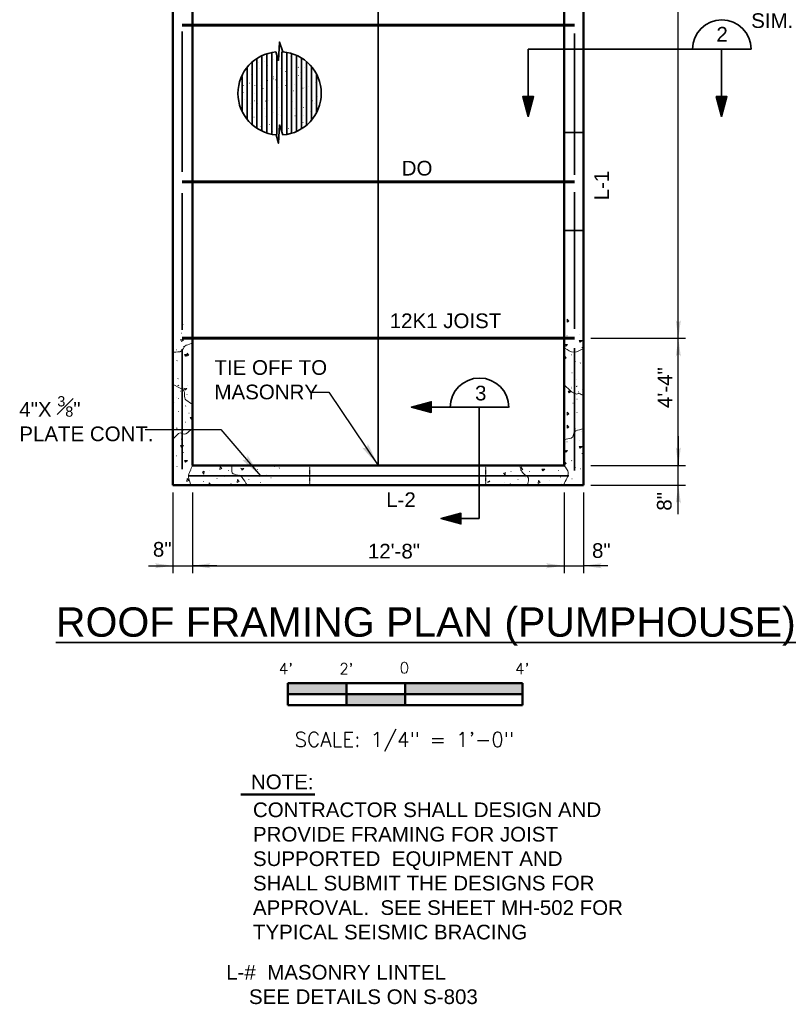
# Model space of a CAD drawing. Extents: x -2188 to 833, y 1872 to 4757.
# Tile 6 of 7: x -455 to -140, y 3916 to 4319. Entities that reach past the tile are written whole.
import ezdxf
from ezdxf.enums import TextEntityAlignment as Align

# ---------------------------------------------------------------- set-up
doc = ezdxf.new("R2010")
doc.units = 0
doc.header["$LTSCALE"] = 0.0037
doc.header["$MEASUREMENT"] = 0
doc.linetypes.add('ACAD_ISO02W100', pattern=[180, 144, -36])
doc.linetypes.add('DGN Style 2', pattern=[0.364053, 0.218432, -0.145621])
for name, color, linetype, lineweight in [('Level 25', 7, 'Continuous', 18), ('Level 35', 7, 'Continuous', 18), ('S-Anno-Brkl', 2, 'Continuous', 35), ('S-Anno-Dims', 33, 'Continuous', 35), ('S-Anno-Note', 2, 'Continuous', 50), ('S-Anno-Patt', 152, 'Continuous', 18), ('S-Anno-Symb', 6, 'Continuous', 50), ('S-Anno-Symb-Sect', 4, 'Continuous', 35), ('S-Anno-Text', 53, 'Continuous', 25), ('S-Anno-Text-Titl', 6, 'Continuous', 35), ('S-Deck-Flor', 3, 'Continuous', 35), ('S-Jois-Brdg', 1, 'ACAD_ISO02W100', 35), ('S-Jois-Prim', 4, 'Continuous', 60), ('S-Open-Lntl', 2, 'Continuous', 35), ('S-Sppt-Shps', 3, 'Continuous', 35), ('S-Wall-Load', 2, 'Continuous', 50)]:
    doc.layers.add(name, color=color, linetype=linetype, lineweight=lineweight)
doc.styles.add('BORD', font='romand.shx')
doc.styles.add('NOTES', font='romans.shx')

# ---------------------------------------------------------------- blocks, each defined once
blk = doc.blocks.new('LARROW_15')
at = {"linetype": 'ByBlock', "lineweight": -2}
blk.add_hatch(color=0, dxfattribs=at).paths.add_polyline_path([(-4.92, -0.71), (-4.77, -0.59), (-4.55, -0.38), (-4.44, -0.19), (-4.42, 0), (-4.46, 0.21), (-4.57, 0.41), (-4.79, 0.61), (-4.93, 0.71), (0, 0)])
blk = doc.blocks.new('S0014B')
for p, q in [((1, 0.002), (-1, 0.002)), ((-1, -0.1855), (-1, 0.002)), ((-0.5, -0.1855), (-0.5, 0)), ((0, -0.1855), (0, 0)), ((1, 0.002), (1, -0.1855)), ((1, -0.0917), (-1, -0.0917)), ((1, -0.1855), (-1, -0.1855))]:
    blk.add_line(p, q)
at = {"extrusion": (0, 0, -1)}
for points in [[(1, 0.002), (1, -0.0917), (0.5, 0), (0.5, -0.0917)], [(0, 0), (0, -0.0917), (-1, 0.002), (-1, -0.0917)], [(0.5, -0.0917), (0.5, -0.1855), (0, -0.0917), (0, -0.1855)]]:
    blk.add_solid(points, dxfattribs=at)
at = {"lineweight": 18, "style": 'NOTES'}
for s, height, p in [("4'", 0.09375, (-1.0169, 0.1246)), ("2'", 0.09375, (-0.5018, 0.1246)), ('0', 0.0938, (-0.0067, 0.1335)), ("4'", 0.09375, (0.9969, 0.1246))]:
    blk.add_text(s, height=height, dxfattribs=at).set_placement(p, align=Align.MIDDLE_CENTER)
at = {"lineweight": 25, "style": 'NOTES'}
blk.add_text('SCALE: 1/4" = 1\'-0"', height=0.125, dxfattribs=at).set_placement((-0.0089, -0.4767), align=Align.MIDDLE_CENTER)
blk = doc.blocks.new('LARROW')
at = {"linetype": 'ByBlock', "lineweight": -2}
blk.add_hatch(color=0, dxfattribs=at).paths.add_polyline_path([(-4.92, -0.71), (-4.77, -0.59), (-4.55, -0.38), (-4.44, -0.19), (-4.42, 0), (-4.46, 0.21), (-4.57, 0.41), (-4.79, 0.61), (-4.93, 0.71), (0, 0)])

msp = doc.modelspace()

# ---------------------------------------------------------------- linework, layer by layer
at = {"layer": 'Level 25', "color": 2, "linetype": 'DGN Style 2', "lineweight": 25}
for p, q in [((-336.48, 4128.66), (-336.48, 4136.66)), ((-264.5, 4128.66), (-264.5, 4136.66))]:
    msp.add_line(p, q, dxfattribs=at)
at = {"layer": 'Level 35', "color": 2, "linetype": 'Continuous', "lineweight": 18}
for p, q in [((-357.59, 4301.31), (-357.54, 4301.3)), ((-355.17, 4301.72), (-355.11, 4301.7)), ((-353.65, 4300.2), (-353.6, 4300.19)), ((-351.33, 4302.53), (-351.28, 4302.51)), ((-346.17, 4302.73), (-346.12, 4302.71)), ((-344.56, 4304.04), (-344.51, 4304.03)), ((-341.93, 4302.02), (-341.88, 4302.01)), ((-341.93, 4301.52), (-341.88, 4301.5)), ((-360.52, 4296.76), (-360.47, 4296.75)), ((-357.19, 4298.89), (-357.13, 4298.87)), ((-356.07, 4296.26), (-356.02, 4296.24)), ((-348.5, 4298.99), (-348.45, 4298.97)), ((-346.38, 4297.77), (-346.33, 4297.76)), ((-345.77, 4299.9), (-345.72, 4299.88)), ((-345.67, 4298.58), (-345.62, 4298.57)), ((-344.15, 4297.27), (-344.1, 4297.25)), ((-341.22, 4299.49), (-341.17, 4299.48)), ((-341.22, 4296.15), (-341.17, 4296.14)), ((-340.32, 4297.37), (-340.26, 4297.35)), ((-338.8, 4299.39), (-338.75, 4299.38)), ((-337.69, 4296.36), (-337.64, 4296.34)), ((-336.07, 4296.66), (-336.02, 4296.65)), ((-361.23, 4293.02), (-361.18, 4293.01)), ((-356.78, 4292.11), (-356.73, 4292.1)), ((-353.75, 4294.13), (-353.7, 4294.12)), ((-352.13, 4292.62), (-352.08, 4292.6)), ((-351.43, 4295.65), (-351.38, 4295.64)), ((-351.43, 4294.74), (-351.38, 4294.72)), ((-350.62, 4294.33), (-350.57, 4294.32)), ((-346.48, 4293.93), (-346.43, 4293.92)), ((-346.07, 4293.73), (-346.02, 4293.71)), ((-342.64, 4292.51), (-342.59, 4292.5)), ((-340.42, 4294.84), (-340.36, 4294.83)), ((-334.15, 4293.32), (-334.1, 4293.31)), ((-363.75, 4289.28), (-363.7, 4289.26)), ((-363.65, 4292.01), (-363.6, 4291.99)), ((-359.11, 4288.67), (-359.05, 4288.66)), ((-359, 4292.01), (-358.95, 4291.99)), ((-355.57, 4290.9), (-355.52, 4290.88)), ((-354.26, 4288.57), (-354.2, 4288.56)), ((-349.81, 4290.29), (-349.76, 4290.27)), ((-349.41, 4291.4), (-349.36, 4291.39)), ((-346.48, 4292.01), (-346.43, 4291.99)), ((-343.24, 4289.88), (-343.19, 4289.87)), ((-339.31, 4291), (-339.25, 4290.98)), ((-338.5, 4291.1), (-338.45, 4291.08)), ((-337.18, 4291.5), (-337.13, 4291.49)), ((-363.25, 4286.45), (-363.2, 4286.43)), ((-360.92, 4284.52), (-360.87, 4284.51)), ((-359.21, 4285.84), (-359.16, 4285.82)), ((-357.79, 4284.83), (-357.74, 4284.81)), ((-354.56, 4285.74), (-354.51, 4285.72)), ((-353.55, 4285.84), (-353.5, 4285.82)), ((-348.09, 4286.65), (-348.04, 4286.63)), ((-344.05, 4285.33), (-344, 4285.32)), ((-343.55, 4285.64), (-343.5, 4285.62)), ((-336.07, 4287.56), (-336.02, 4287.54)), ((-335.47, 4285.74), (-335.41, 4285.72)), ((-334.56, 4284.52), (-334.51, 4284.51)), ((-333.24, 4287.46), (-333.19, 4287.44)), ((-360.52, 4282.8), (-360.47, 4282.79)), ((-357.89, 4280.98), (-357.84, 4280.97)), ((-355.17, 4282.6), (-355.11, 4282.59)), ((-351.53, 4281.19), (-351.48, 4281.17)), ((-349.31, 4280.38), (-349.25, 4280.36)), ((-348.9, 4283.11), (-348.85, 4283.09)), ((-345.67, 4280.38), (-345.62, 4280.36)), ((-342.94, 4282.6), (-342.89, 4282.59)), ((-339.2, 4279.97), (-339.15, 4279.96)), ((-339, 4283.11), (-338.95, 4283.09)), ((-336.38, 4281.49), (-336.32, 4281.48)), ((-335.87, 4283.72), (-335.82, 4283.7)), ((-359.31, 4279.16), (-359.26, 4279.15)), ((-354.76, 4279.57), (-354.71, 4279.55)), ((-353.04, 4276.13), (-352.99, 4276.11)), ((-349.91, 4277.85), (-349.86, 4277.83)), ((-348.4, 4279.77), (-348.35, 4279.76)), ((-343.75, 4276.43), (-343.7, 4276.42)), ((-342.54, 4279.67), (-342.49, 4279.65)), ((-339.31, 4276.94), (-339.25, 4276.92)), ((-337.69, 4279.06), (-337.64, 4279.05)), ((-356.48, 4275.32), (-356.43, 4275.31)), ((-351.63, 4273.2), (-351.58, 4273.18)), ((-345.27, 4274.51), (-345.21, 4274.5)), ((-342.03, 4274.31), (-341.98, 4274.29))]:
    msp.add_line(p, q, dxfattribs=at)
at = {"layer": 'S-Anno-Brkl', "flags": 128}
for points in [[(-347.57, 4305.81), (-348.94, 4309.82), (-349.34, 4302.29), (-350.32, 4305.79)], [(-347.54, 4271.85), (-348.94, 4275.95), (-349.34, 4268.43), (-350.3, 4271.86)]]:
    msp.add_lwpolyline(points, dxfattribs=at)
at = {"layer": 'S-Anno-Brkl', "extrusion": (0, 0, -1)}
for start, end in [(274.9555, 84.9852), (94.2371, 265.6516)]:
    msp.add_arc((348.83, 4288.83), 17.03, start, end, dxfattribs=at)
at = {"layer": 'S-Anno-Dims', "lineweight": 25}
for p, q in [((-185.72, 4188.67), (-185.72, 4572.75)), ((-221.44, 4188.67), (-182.72, 4188.67)), ((-185.72, 4136.66), (-185.72, 4188.67)), ((-185.72, 4148.64), (-185.72, 4136.66)), ((-221.44, 4136.66), (-182.72, 4136.66)), ((-185.72, 4128.66), (-185.72, 4136.66)), ((-221.44, 4128.66), (-182.72, 4128.66)), ((-185.72, 4116.78), (-185.72, 4128.66)), ((-392.47, 4125.68), (-392.47, 4092.68)), ((-384.47, 4125.68), (-384.47, 4092.68)), ((-384.47, 4125.68), (-384.47, 4092.68)), ((-232.44, 4125.68), (-232.44, 4092.68)), ((-232.44, 4125.68), (-232.44, 4092.68)), ((-224.44, 4125.68), (-224.44, 4092.68)), ((-402.41, 4095.67), (-392.47, 4095.67)), ((-392.47, 4095.67), (-384.47, 4095.67)), ((-384.47, 4095.67), (-232.44, 4095.67)), ((-374.53, 4095.67), (-384.47, 4095.67)), ((-242.37, 4095.67), (-232.44, 4095.67)), ((-232.44, 4095.67), (-224.44, 4095.67)), ((-214.5, 4095.67), (-224.44, 4095.67))]:
    msp.add_line(p, q, dxfattribs=at)
at = {"layer": 'S-Anno-Note'}
msp.add_line((-364.63, 4002.16), (-334.46, 4002.16), dxfattribs=at)
at = {"layer": 'S-Anno-Patt'}
for p, q in [((-388.31, 4194.37), (-388.4, 4194.35)), ((-384.47, 4191.65), (-384.56, 4191.63)), ((-388.98, 4190.75), (-389.08, 4190.72)), ((-231.21, 4189.7), (-231.31, 4189.68)), ((-225.95, 4190.38), (-226.05, 4190.36)), ((-390.91, 4183.96), (-391.01, 4183.93)), ((-388.08, 4185.32), (-388.17, 4185.29)), ((-384.69, 4184.19), (-384.78, 4184.16)), ((-230.97, 4183.99), (-231.07, 4183.96)), ((-227.88, 4183.59), (-227.98, 4183.56)), ((-225.05, 4184.95), (-225.14, 4184.92)), ((-392.3, 4182.36), (-392.4, 4182.33)), ((-392.2, 4182.96), (-392.3, 4182.93)), ((-390.81, 4179.56), (-390.91, 4179.53)), ((-229.27, 4181.99), (-229.37, 4181.96)), ((-388.76, 4178.98), (-388.85, 4178.95)), ((-384.72, 4177.86), (-384.81, 4177.83)), ((-227.78, 4179.19), (-227.88, 4179.16)), ((-225.73, 4178.61), (-225.82, 4178.58)), ((-390.34, 4172.19), (-390.43, 4172.16)), ((-232.12, 4171.37), (-232.21, 4171.34)), ((-229.18, 4174.59), (-229.27, 4174.56)), ((-227.31, 4171.82), (-227.41, 4171.79)), ((-392.4, 4169.46), (-392.47, 4169.44)), ((-392.4, 4168.73), (-392.47, 4168.71)), ((-390.41, 4169.33), (-390.51, 4169.3)), ((-390.11, 4169.46), (-390.21, 4169.43)), ((-386.62, 4169.36), (-386.71, 4169.33)), ((-229.37, 4169.09), (-229.47, 4169.06)), ((-229.37, 4168.36), (-229.47, 4168.33)), ((-227.38, 4168.96), (-227.48, 4168.93)), ((-227.08, 4169.09), (-227.18, 4169.06)), ((-391.11, 4164.33), (-391.2, 4164.3)), ((-390.11, 4164.13), (-390.21, 4164.1)), ((-389.44, 4167.12), (-389.53, 4167.09)), ((-386.72, 4165.76), (-386.82, 4165.73)), ((-232.12, 4166.97), (-232.21, 4166.95)), ((-228.08, 4163.96), (-228.17, 4163.93)), ((-227.08, 4163.76), (-227.18, 4163.73)), ((-226.41, 4166.75), (-226.5, 4166.72)), ((-391.81, 4162.53), (-391.9, 4162.5)), ((-387.18, 4161), (-387.27, 4160.98)), ((-232.34, 4160.41), (-232.44, 4160.38)), ((-228.78, 4162.16), (-228.87, 4162.13)), ((-390.11, 4158.74), (-390.21, 4158.71)), ((-385.82, 4158.06), (-385.91, 4158.03)), ((-227.08, 4158.37), (-227.18, 4158.34)), ((-391.01, 4151.73), (-391.1, 4151.7)), ((-390.81, 4152.03), (-390.91, 4152)), ((-387.4, 4154.44), (-387.5, 4154.41)), ((-227.98, 4151.36), (-228.07, 4151.33)), ((-227.78, 4151.66), (-227.88, 4151.63)), ((-224.44, 4154.05), (-224.47, 4154.04)), ((-388.98, 4147.42), (-389.08, 4147.4)), ((-388.31, 4151.04), (-388.4, 4151.02)), ((-384.47, 4148.33), (-384.56, 4148.3)), ((-225.28, 4150.67), (-225.37, 4150.65)), ((-231.21, 4146.37), (-231.31, 4146.35)), ((-225.95, 4147.05), (-226.05, 4147.03)), ((-390.91, 4140.63), (-391.01, 4140.6)), ((-388.08, 4141.99), (-388.17, 4141.96)), ((-384.69, 4140.86), (-384.78, 4140.83)), ((-227.88, 4140.26), (-227.98, 4140.23)), ((-225.05, 4141.62), (-225.14, 4141.59)), ((-392.3, 4139.03), (-392.4, 4139)), ((-390.81, 4136.23), (-390.91, 4136.2)), ((-388.76, 4135.65), (-388.85, 4135.62)), ((-372.93, 4136.56), (-373.02, 4136.53)), ((-357.94, 4135.03), (-358.04, 4135)), ((-350.96, 4136.23), (-351.05, 4136.2)), ((-348.9, 4135.65), (-349, 4135.62)), ((-249.75, 4136.19), (-249.85, 4136.16)), ((-229.27, 4138.66), (-229.37, 4138.63)), ((-227.78, 4135.86), (-227.88, 4135.83)), ((-225.73, 4135.28), (-225.82, 4135.25)), ((-392.2, 4131.63), (-392.3, 4131.6)), ((-384.72, 4134.53), (-384.81, 4134.5)), ((-377.33, 4134.63), (-377.42, 4134.6)), ((-374.43, 4131.33), (-374.52, 4131.3)), ((-371.35, 4132.03), (-371.44, 4132)), ((-369.63, 4134.63), (-369.73, 4134.6)), ((-365.04, 4132.83), (-365.13, 4132.8)), ((-357.1, 4132.26), (-357.2, 4132.23)), ((-354.15, 4133.03), (-354.24, 4133)), ((-352.35, 4131.63), (-352.44, 4131.6)), ((-254.15, 4134.26), (-254.24, 4134.23)), ((-248.17, 4131.66), (-248.27, 4131.63)), ((-246.46, 4134.26), (-246.55, 4134.23)), ((-241.86, 4132.46), (-241.96, 4132.43)), ((-234.77, 4134.66), (-234.86, 4134.63)), ((-233.93, 4131.89), (-234.02, 4131.86)), ((-230.97, 4132.66), (-231.07, 4132.63)), ((-229.18, 4131.26), (-229.27, 4131.23)), ((-390.34, 4128.86), (-390.43, 4128.83)), ((-379.94, 4130.22), (-380.03, 4130.19)), ((-368.63, 4129.31), (-368.73, 4129.29)), ((-361.4, 4130.9), (-361.49, 4130.87)), ((-356.65, 4129.73), (-356.74, 4129.7)), ((-350.49, 4128.86), (-350.58, 4128.83)), ((-256.76, 4129.85), (-256.86, 4129.82)), ((-251.25, 4130.96), (-251.35, 4130.93)), ((-245.46, 4128.94), (-245.55, 4128.92)), ((-238.22, 4130.53), (-238.32, 4130.5)), ((-233.47, 4129.36), (-233.56, 4129.33))]:
    msp.add_line(p, q, dxfattribs=at)
at = {"layer": 'S-Anno-Patt', "flags": 128}
for points in [[(-224.44, 4181.19), (-224.73, 4181.71), (-224.44, 4181.7)], [(-224.44, 4167.2), (-224.51, 4167.14), (-224.93, 4167.89), (-224.44, 4167.86)], [(-384.47, 4156.01), (-384.94, 4155.6), (-385.36, 4156.36), (-384.47, 4156.3)], [(-224.44, 4137.86), (-224.73, 4138.38), (-224.44, 4138.37)], [(-256.59, 4132.77), (-257.26, 4133.56)], [(-256.52, 4133.96), (-256.59, 4132.77)], [(-377.75, 4128.66), (-377.69, 4129.59)], [(-377.69, 4129.59), (-377.02, 4128.8), (-377.27, 4128.66)], [(-263.1, 4130.45), (-262.84, 4130.13), (-263.59, 4129.71), (-263.56, 4130.2)], [(-254.55, 4128.66), (-254.52, 4129.22)], [(-254.52, 4129.22), (-254.04, 4128.66)]]:
    msp.add_lwpolyline(points, dxfattribs=at)
at = {"layer": 'S-Anno-Patt'}
for points, knots in [([(-392.8, 4182.96), (-391.76, 4183.03), (-390.73, 4183.1), (-389.69, 4183.18), (-388.43, 4183.27), (-388.21, 4185.45), (-387.02, 4185.85), (-386.13, 4186.15), (-385.24, 4186.44), (-384.35, 4186.74)], [0, 0, 0, 0, 0.321457, 0.321457, 0.321457, 0.71027, 0.71027, 0.71027, 1, 1, 1, 1]), ([(-224.22, 4184.59), (-225.64, 4184.05), (-227.08, 4182.93), (-228.48, 4182.97), (-229.71, 4183), (-230.92, 4184.05), (-232.14, 4184.59)], [0, 0, 0, 0, 0.532885, 0.532885, 0.532885, 1, 1, 1, 1]), ([(-392.58, 4169.82), (-391.24, 4169.15), (-389.91, 4168.49), (-388.57, 4167.82), (-387.17, 4167.12), (-388.33, 4164.24), (-387.02, 4163.37), (-386.13, 4162.77), (-385.24, 4162.18), (-384.35, 4161.59)], [0, 0, 0, 0, 0.361006, 0.361006, 0.361006, 0.741284, 0.741284, 0.741284, 1, 1, 1, 1]), ([(-232.14, 4169.36), (-231.26, 4168.55), (-230.38, 4167.73), (-229.5, 4166.92), (-228.99, 4166.45), (-228.33, 4166.14), (-227.67, 4165.91), (-227.22, 4165.75), (-226.68, 4166.32), (-226.25, 4166.11), (-225.71, 4165.84), (-225.17, 4165.57), (-224.62, 4165.3)], [0, 0, 0, 0, 0.402127, 0.402127, 0.402127, 0.636132, 0.636132, 0.636132, 0.79681, 0.79681, 0.79681, 1, 1, 1, 1]), ([(-384.57, 4151.57), (-385.46, 4150.9), (-386.35, 4150.23), (-387.24, 4149.56), (-388.01, 4148.98), (-389.45, 4150.47), (-390.13, 4149.79), (-390.87, 4149.04), (-391.62, 4148.3), (-392.36, 4147.56)], [0, 0, 0, 0, 0.355591, 0.355591, 0.355591, 0.664681, 0.664681, 0.664681, 1, 1, 1, 1]), ([(-224.62, 4151.69), (-225.64, 4151.42), (-226.65, 4151.15), (-227.67, 4150.87), (-228.81, 4150.57), (-228.34, 4148.08), (-229.5, 4147.83), (-230.44, 4147.62), (-231.39, 4147.42), (-232.34, 4147.22)], [0, 0, 0, 0, 0.327929, 0.327929, 0.327929, 0.697588, 0.697588, 0.697588, 1, 1, 1, 1]), ([(-384.47, 4136.66), (-384.8, 4135.92), (-385.13, 4135.17), (-385.46, 4134.43), (-385.8, 4133.65), (-386.36, 4132.79), (-386.13, 4131.98), (-385.83, 4130.94), (-385.53, 4129.9), (-385.24, 4128.86)], [0, 0, 0, 0, 0.297494, 0.297494, 0.297494, 0.606002, 0.606002, 0.606002, 1, 1, 1, 1]), ([(-362.1, 4128.64), (-362.76, 4129.68), (-363.43, 4130.72), (-364.1, 4131.75), (-364.98, 4133.12), (-368.33, 4132.57), (-368.33, 4134.2), (-368.33, 4134.95), (-368.33, 4135.69), (-368.33, 4136.43)], [0, 0, 0, 0, 0.342514, 0.342514, 0.342514, 0.794204, 0.794204, 0.794204, 1, 1, 1, 1]), ([(-247.36, 4128.73), (-247.23, 4129.48), (-247.09, 4130.22), (-246.96, 4130.97), (-246.7, 4132.38), (-249.31, 4132.86), (-249.8, 4134.22), (-250.07, 4134.96), (-250.34, 4135.71), (-250.61, 4136.45)], [0, 0, 0, 0, 0.25327, 0.25327, 0.25327, 0.734878, 0.734878, 0.734878, 1, 1, 1, 1]), ([(-232.44, 4136.66), (-231.86, 4135.71), (-230.81, 4134.81), (-230.72, 4133.81), (-230.57, 4132.26), (-231.93, 4130.56), (-232.54, 4128.94)], [0, 0, 0, 0, 0.390307, 0.390307, 0.390307, 1, 1, 1, 1])]:
    msp.add_open_spline(points, degree=3, knots=knots, dxfattribs=at)
for points in [[(-231.14, 4196.46), (-230.47, 4195.66), (-231.22, 4195.24)], [(-388.15, 4188.11), (-388.94, 4187.43), (-389.36, 4188.18)], [(-225.12, 4187.74), (-225.91, 4187.06), (-226.33, 4187.82)], [(-231, 4186.14), (-231.79, 4185.46), (-232.22, 4186.21)], [(-386.55, 4182.01), (-387.34, 4181.33), (-387.76, 4182.08)], [(-386.68, 4182.62), (-386.01, 4181.83), (-386.76, 4181.41)], [(-232.24, 4181.55), (-231.57, 4180.76), (-232.32, 4180.34)], [(-386.75, 4168.18), (-387.54, 4167.51), (-387.96, 4168.26)], [(-229.61, 4167.01), (-230.4, 4166.34), (-230.82, 4167.09)], [(-231.14, 4158.53), (-230.47, 4157.74), (-231.22, 4157.31)], [(-231.14, 4153.13), (-230.47, 4152.34), (-231.22, 4151.91)], [(-388.15, 4144.78), (-388.94, 4144.1), (-389.36, 4144.86)], [(-225.12, 4144.41), (-225.91, 4143.73), (-226.33, 4144.49)], [(-231, 4142.81), (-231.79, 4142.13), (-232.22, 4142.89)], [(-386.55, 4138.68), (-387.34, 4138), (-387.76, 4138.75)], [(-373.2, 4136.19), (-372.52, 4135.4), (-373.28, 4134.98)], [(-363.47, 4135.48), (-364.26, 4134.8), (-364.68, 4135.55)], [(-250.02, 4135.82), (-249.35, 4135.03), (-250.1, 4134.61)], [(-240.29, 4135.11), (-241.09, 4134.43), (-241.51, 4135.18)], [(-232.24, 4138.22), (-231.57, 4137.43), (-232.32, 4137.01)], [(-386.68, 4131.29), (-386.01, 4130.5), (-386.76, 4130.08)], [(-379.77, 4133.14), (-380.44, 4133.93), (-379.69, 4134.36)], [(-366.1, 4130.89), (-365.43, 4130.1), (-366.18, 4129.68)], [(-242.93, 4130.52), (-242.26, 4129.73), (-243.01, 4129.31)]]:
    msp.add_3dface(points, dxfattribs=at)
at = {"layer": 'S-Anno-Symb-Sect'}
for p, q in [((-155.9, 4306.92), (-247.12, 4306.92)), ((-247.12, 4306.92), (-247.12, 4279.41)), ((-168.01, 4306.92), (-168.01, 4279.41)), ((-294.89, 4160.54), (-255.17, 4160.54)), ((-267.15, 4160.54), (-267.15, 4114.93)), ((-267.15, 4114.93), (-282.76, 4114.93))]:
    msp.add_line(p, q, dxfattribs=at)
at = {"layer": 'S-Anno-Symb-Sect', "flags": 128}
for points in [[(-247.12, 4279.41), (-244.96, 4287.53), (-249.33, 4287.53), (-247.12, 4279.41), (-245.11, 4287.45), (-249.18, 4287.47), (-247.13, 4279.77), (-245.31, 4287.3), (-248.98, 4287.36), (-247.13, 4280.16), (-245.55, 4287.08), (-248.73, 4287.17), (-247.15, 4280.6), (-245.76, 4286.88), (-248.49, 4286.92), (-247.16, 4281.11), (-246.01, 4286.68), (-248.31, 4286.79), (-247.19, 4281.71), (-246.28, 4286.45), (-248.07, 4286.56), (-247.19, 4282.42), (-246.58, 4286.18), (-247.78, 4286.36), (-247.21, 4283.07), (-246.85, 4285.92), (-247.58, 4286.13), (-247.25, 4283.76), (-247.09, 4285.8), (-247.41, 4285.94), (-247.27, 4284.92)], [(-168.01, 4279.41), (-165.85, 4287.53), (-170.22, 4287.53), (-168.01, 4279.41), (-166, 4287.45), (-170.07, 4287.47), (-168.02, 4279.77), (-166.2, 4287.3), (-169.87, 4287.36), (-168.02, 4280.16), (-166.44, 4287.08), (-169.62, 4287.17), (-168.04, 4280.6), (-166.65, 4286.88), (-169.38, 4286.92), (-168.05, 4281.11), (-166.9, 4286.68), (-169.2, 4286.79), (-168.08, 4281.71), (-167.17, 4286.45), (-168.96, 4286.56), (-168.08, 4282.42), (-167.47, 4286.18), (-168.67, 4286.36), (-168.1, 4283.07), (-167.74, 4285.92), (-168.47, 4286.13), (-168.14, 4283.76), (-167.98, 4285.8), (-168.3, 4285.94), (-168.16, 4284.92)], [(-294.89, 4160.54), (-286.78, 4158.38), (-286.78, 4162.75), (-294.89, 4160.54), (-286.86, 4158.53), (-286.84, 4162.6), (-294.53, 4160.55), (-287.01, 4158.73), (-286.95, 4162.4), (-294.15, 4160.55), (-287.23, 4158.97), (-287.14, 4162.15), (-293.71, 4160.57), (-287.43, 4159.18), (-287.39, 4161.91), (-293.2, 4160.59), (-287.63, 4159.43), (-287.52, 4161.73), (-292.6, 4160.61), (-287.86, 4159.7), (-287.75, 4161.49), (-291.89, 4160.61), (-288.13, 4160), (-287.95, 4161.2), (-291.24, 4160.63), (-288.39, 4160.27), (-288.18, 4161), (-290.55, 4160.67), (-288.51, 4160.51), (-288.37, 4160.83), (-289.39, 4160.69)], [(-282.76, 4114.93), (-274.65, 4112.77), (-274.65, 4117.14), (-282.76, 4114.93), (-274.73, 4112.92), (-274.71, 4116.99), (-282.4, 4114.93), (-274.88, 4113.12), (-274.81, 4116.79), (-282.02, 4114.93), (-275.09, 4113.36), (-275.01, 4116.54), (-281.57, 4114.96), (-275.29, 4113.57), (-275.25, 4116.3), (-281.06, 4114.97), (-275.49, 4113.82), (-275.39, 4116.12), (-280.46, 4115), (-275.73, 4114.08), (-275.61, 4115.88), (-279.75, 4115), (-276, 4114.38), (-275.82, 4115.58), (-279.11, 4115.02), (-276.25, 4114.65), (-276.04, 4115.38), (-278.41, 4115.05), (-276.37, 4114.89), (-276.23, 4115.22), (-277.26, 4115.07)]]:
    msp.add_lwpolyline(points, dxfattribs=at)
at = {"layer": 'S-Anno-Symb-Sect'}
for centre in [(-167.9, 4306.93), (-267.04, 4160.43)]:
    msp.add_arc(centre, 12, 0, 180, dxfattribs=at)
at = {"layer": 'S-Anno-Text', "flags": 128}
for points in [[(-335.97, 4166.63), (-328.69, 4166.63), (-308.45, 4136.66)], [(-403.77, 4151.39), (-372.85, 4151.39), (-356.68, 4132.41)]]:
    msp.add_lwpolyline(points, dxfattribs=at)
at = {"layer": 'S-Deck-Flor'}
for p, q in [((-356.06, 4304.22), (-356.06, 4273.58)), ((-354.04, 4305.01), (-354.04, 4272.71)), ((-352.01, 4305.53), (-352.01, 4272.24)), ((-349.99, 4304.6), (-349.99, 4271.96)), ((-347.96, 4305.8), (-347.96, 4273.09)), ((-345.94, 4305.4), (-345.94, 4272.11)), ((-343.91, 4304.91), (-343.91, 4272.51)), ((-341.89, 4304.21), (-341.89, 4273.43)), ((-360.11, 4301.63), (-360.11, 4276.26)), ((-358.09, 4303), (-358.09, 4274.52)), ((-339.86, 4303.13), (-339.86, 4274.44)), ((-337.84, 4301.77), (-337.84, 4276.11)), ((-362.14, 4299.22), (-362.14, 4278.3)), ((-335.81, 4299.72), (-335.81, 4277.96)), ((-333.79, 4296.5), (-333.79, 4280.91)), ((-364.16, 4295.73), (-364.16, 4281.57))]:
    msp.add_line(p, q, dxfattribs=at)
at = {"layer": 'S-Jois-Brdg'}
msp.add_line((-308.45, 4341.84), (-308.45, 4136.66), dxfattribs=at)
at = {"layer": 'S-Jois-Prim'}
for p, q in [((-388.72, 4316.7), (-228.19, 4316.7)), ((-388.72, 4252.68), (-228.19, 4252.68)), ((-388.72, 4188.67), (-228.19, 4188.67))]:
    msp.add_line(p, q, dxfattribs=at)
at = {"layer": 'S-Open-Lntl'}
for p, q in [((-224.44, 4272.85), (-232.44, 4272.85)), ((-224.44, 4232.73), (-232.44, 4232.73))]:
    msp.add_line(p, q, dxfattribs=at)
at = {"layer": 'S-Sppt-Shps'}
for p, q in [((-388.72, 4314.09), (-388.72, 4256.71)), ((-228.19, 4255.47), (-228.19, 4313.33)), ((-388.72, 4248.01), (-388.72, 4192.1)), ((-228.19, 4192.52), (-228.19, 4248.43)), ((-388.72, 4184.23), (-388.72, 4135.23)), ((-228.19, 4134.62), (-228.19, 4184.65)), ((-385.99, 4132.41), (-230.5, 4132.41))]:
    msp.add_line(p, q, dxfattribs=at)
at = {"layer": 'S-Wall-Load'}
for p, q in [((-392.47, 4712.74), (-392.47, 4128.66)), ((-224.44, 4128.66), (-224.44, 4632.76)), ((-384.47, 4624.76), (-384.47, 4136.66)), ((-232.44, 4136.66), (-232.44, 4624.76)), ((-384.47, 4136.66), (-232.44, 4136.66)), ((-392.47, 4128.66), (-224.44, 4128.66))]:
    msp.add_line(p, q, dxfattribs=at)

# ---------------------------------------------------------------- block references
at = {"layer": 'S-Anno-Dims', "lineweight": 25, "zscale": 0.1905}
for p, xscale, yscale, rotation in [((-185.72, 4188.67), 1.519736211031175, 1.47032320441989, 270), ((-185.72, 4188.67), 1.519736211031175, 1.47032320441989, 90), ((-185.72, 4136.66), 1.519736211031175, 1.47032320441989, 270), ((-185.72, 4136.66), 1.519736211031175, 1.47032320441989, 270), ((-185.72, 4128.66), 1.519736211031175, 1.47032320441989, 90), ((-384.47, 4095.67), 1.514558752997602, 1.465587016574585, 180), ((-384.47, 4095.67), 1.514558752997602, 1.465587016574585, 180), ((-224.44, 4095.67), 1.514558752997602, 1.465587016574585, 180)]:
    msp.add_blockref('LARROW_15', p, dxfattribs=dict(at, xscale=xscale, yscale=yscale, rotation=rotation))
at = {"layer": 'S-Anno-Dims', "lineweight": 25, "xscale": 1.514558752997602, "yscale": 1.465587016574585, "zscale": 0.1905}
for p in [(-392.47, 4095.67), (-232.44, 4095.67), (-232.44, 4095.67)]:
    msp.add_blockref('LARROW_15', p, dxfattribs=at)
at = {"layer": 'S-Anno-Symb', "xscale": 48, "yscale": 48, "zscale": 48}
msp.add_blockref('S0014B', (-297.44, 4047.55), dxfattribs=at)
at = {"layer": 'S-Anno-Text', "xscale": 2, "yscale": 2, "zscale": 2}
for p, rotation in [((-308.45, 4136.66), 304.0407742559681), ((-308.45, 4136.66), 304.0407742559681), ((-356.68, 4132.41), 310.4532414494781)]:
    msp.add_blockref('LARROW', p, dxfattribs=dict(at, rotation=rotation))

# ---------------------------------------------------------------- texts
at = {"layer": 'S-Anno-Dims', "char_height": 6, "attachment_point": 1, "rotation": 90, "line_spacing_factor": 0.728704, "style": 'NOTES'}
for s, insert in [('\\fArial|b0|i0|c0|p39;4\'-4"', (-194.21, 4160.17)), ('\\fArial|b0|i0|c0|p39;8"', (-194.46, 4118.17))]:
    msp.add_mtext(s, dxfattribs=dict(at, insert=insert))
at = {"layer": 'S-Anno-Dims', "char_height": 6, "attachment_point": 1, "line_spacing_factor": 0.728704, "style": 'NOTES'}
for s, insert in [('\\fArial|b0|i0|c0|p39;8"', (-400.67, 4105.39)), ('\\fArial|b0|i0|c0|p39;12\'-8"', (-312.72, 4104.64)), ('\\fArial|b0|i0|c0|p39;8"', (-221.02, 4104.89))]:
    msp.add_mtext(s, dxfattribs=dict(at, insert=insert))
at = {"layer": 'S-Anno-Note', "insert": (-360.55, 4010.31), "char_height": 6, "attachment_point": 1, "line_spacing_factor": 0.728704, "style": 'NOTES'}
msp.add_mtext('\\fArial|b0|i0|c0|p39;NOTE:', dxfattribs=at)
at = {"layer": 'S-Anno-Note', "char_height": 6, "attachment_point": 1, "style": 'NOTES'}
for s, insert in [('\\fArial|b0|i0|c0|p39;CONTRACTOR SHALL DESIGN AND\\PPROVIDE FRAMING FOR JOIST\\PSUPPORTED  EQUIPMENT AND\\PSHALL SUBMIT THE DESIGNS FOR\\PAPPROVAL.  SEE SHEET MH-502 FOR\\PTYPICAL SEISMIC BRACING', (-359.74, 3998.89)), ('\\fArial|b0|i0|c0|p39;L-#  MASONRY LINTEL\\P    SEE DETAILS ON S-803', (-370.69, 3932.45))]:
    msp.add_mtext(s, dxfattribs=dict(at, insert=insert))
at = {"layer": 'S-Anno-Symb-Sect', "char_height": 6, "attachment_point": 1, "line_spacing_factor": 0.728704, "style": 'NOTES'}
for s, insert in [('\\fArial|b0|i0|c0|p39;SIM.', (-155.91, 4321.59)), ('\\fArial|b0|i0|c0|p39;2', (-170.13, 4316.02)), ('\\fArial|b0|i0|c0|p39;3', (-268.88, 4169.28))]:
    msp.add_mtext(s, dxfattribs=dict(at, insert=insert))
at = {"layer": 'S-Anno-Text', "char_height": 6, "attachment_point": 1, "style": 'NOTES'}
for s, insert, line_spacing_factor in [('\\fArial|b0|i0|c0|p39;DO', (-298.88, 4261.25), 0.728704), ('\\fArial|b0|i0|c0|p39;12K1 JOIST', (-303.79, 4198.84), 0.728704), ('\\fArial|b0|i0|c0|p39;L-2', (-305.23, 4125.68), 0.731627)]:
    msp.add_mtext(s, dxfattribs=dict(at, insert=insert, line_spacing_factor=line_spacing_factor))
at = {"layer": 'S-Anno-Text', "insert": (-220.14, 4245.08), "char_height": 6, "attachment_point": 1, "rotation": 90, "line_spacing_factor": 0.728704, "style": 'NOTES'}
msp.add_mtext('\\fArial|b0|i0|c0|p39;L-1', dxfattribs=at)
at = {"layer": 'S-Anno-Text', "char_height": 6, "attachment_point": 1, "style": 'NOTES'}
for s, insert in [('\\fArial|b0|i0|c0|p39;TIE OFF TO \\PMASONRY', (-375.49, 4179.74)), ('\\fArial|b0|i0|c0|p39;4"X {\\H0.700000x;\\A1;\\S3#8;}"\\PPLATE CONT.', (-455.33, 4165.02))]:
    msp.add_mtext(s, dxfattribs=dict(at, insert=insert))
at = {"layer": 'S-Anno-Text-Titl', "insert": (-289, 4070.85), "char_height": 12, "attachment_point": 5, "line_spacing_factor": 0.728704, "style": 'BORD'}
msp.add_mtext('\\fArial|b0|i0|c0|p39;\\LROOF FRAMING PLAN (PUMPHOUSE)', dxfattribs=at)

doc.saveas('drawing.dxf')
